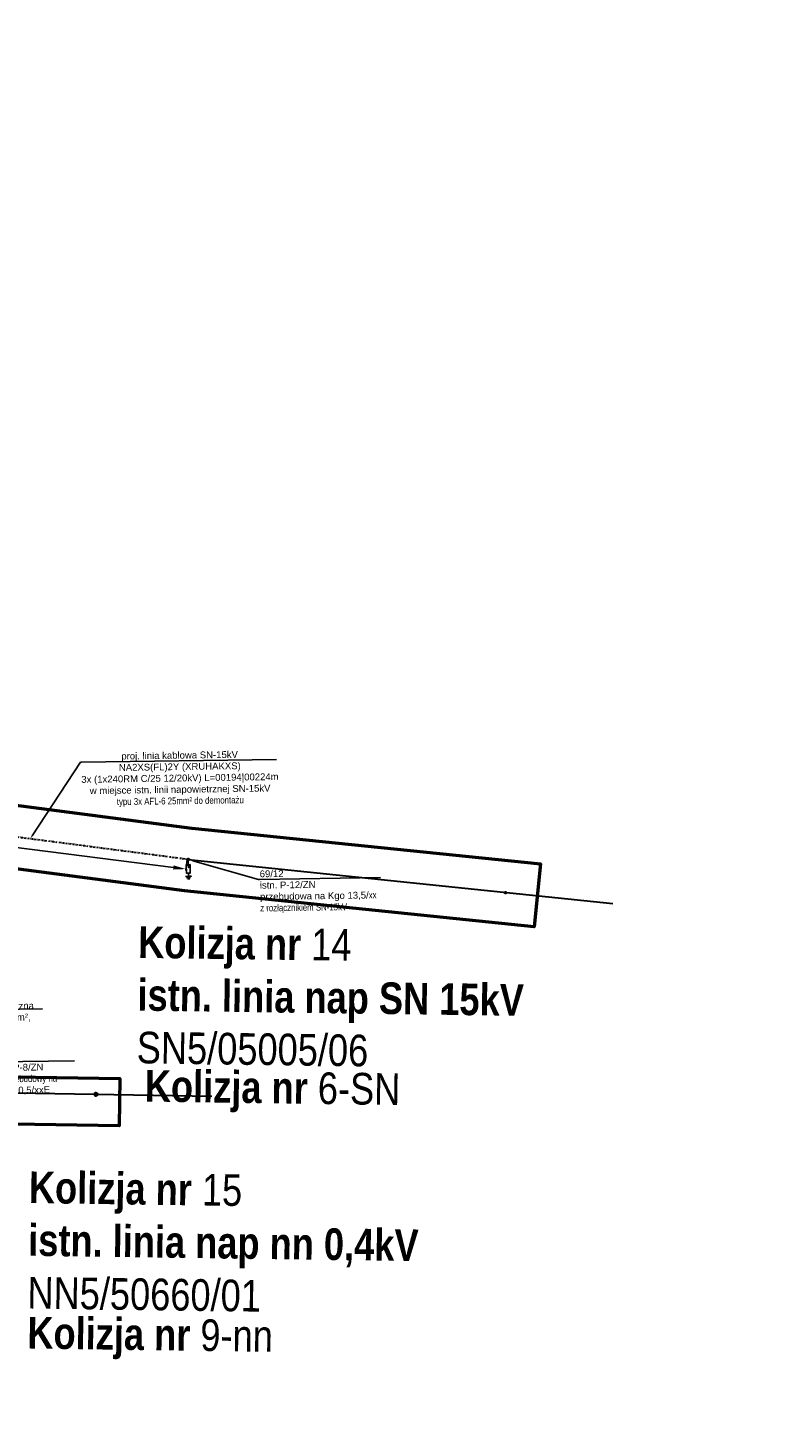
# Model space of a CAD drawing. Header units: millimetres. Extents: x 6504137 to 6515825, y 5737606 to 5784558.
# Tile 82 of 115: x 6512756 to 6512995, y 5765692 to 5766129. Entities that reach past the tile are written whole.
import ezdxf
from ezdxf import colors
from ezdxf.entities.mleader import LeaderData, LeaderLine
from ezdxf.math import Vec2, Vec3

# ---------------------------------------------------------------- set-up
doc = ezdxf.new("R2010")
doc.units = ezdxf.units.MM
doc.linetypes.add('KRESKAKROPKA', pattern=[1, 0.5, -0.25, 0, -0.25])
for name, color, linetype in [('- kolizja linia SN', 1, 'Continuous'), ('_Kąt załomu', 7, 'Continuous'), ('_Opisy', 7, 'Continuous')]:
    doc.layers.add(name, color=color, linetype=linetype)
for name, color, linetype, lineweight in [('-Linia kablowa SN', 1, 'KRESKAKROPKA', 30), ('_trasa_slupy', 1, 'Continuous', 20), ('_Zakres mapy projektowej', 4, 'Continuous', 50), ('SUSM_T_3', 7, 'Continuous', 18)]:
    doc.layers.add(name, color=color, linetype=linetype, lineweight=lineweight)
doc.layers.add('-wymiary', color=7, linetype='Continuous', lineweight=35, true_color=0x000000)
doc.layers.add('istn. linia nap.', color=7, linetype='Continuous', lineweight=0, true_color=0x000000)
doc.styles.add('Arial_Narr', font='ARIALN.TTF')
doc.styles.add('GEO-INFO', font='arial.ttf')
doc.styles.get("Standard").update_dxf_attribs({"font": 'ARIALN.TTF'})
doc.dimstyles.new('Kat załomu', dxfattribs={"dimtxt": 2.2, "dimasz": 5, "dimexe": 0.18, "dimexo": 0.0625, "dimtad": 0, "dimtih": 1, "dimtoh": 1, "dimdec": 4, "dimzin": 0, "dimdsep": 46, "dimtxsty": 'Standard', "dimcen": 0.9, "dimse1": 1, "dimse2": 1, "dimadec": 0, "dimazin": 0, "dimtfac": 1, "dimtdec": 4, "dimtofl": 0, "dimtmove": 0, "dimatfit": 3, "dimfxl": 1, "dimtolj": 1, "dimtzin": 0, "dimarcsym": 0})
doc.dimstyles.new('McRobic', dxfattribs={"dimtxt": 3, "dimasz": 4, "dimexe": 0.5, "dimexo": 0.04, "dimgap": 0.4, "dimtad": 0, "dimtih": 1, "dimtoh": 1, "dimdec": 1, "dimrnd": 0.01, "dimzin": 0, "dimdsep": 46, "dimtxsty": 'Standard', "dimcen": 0.09, "dimadec": 0, "dimazin": 0, "dimtfac": 1, "dimtdec": 1, "dimtofl": 0, "dimtmove": 0, "dimatfit": 3, "dimfxl": 1, "dimtolj": 1, "dimtzin": 0, "dimlwd": 25, "dimlwe": 25, "dimarcsym": 0})

# ---------------------------------------------------------------- blocks, each defined once
blk = doc.blocks.new('*D34')
at = {"layer": '_Kąt załomu', "color": 0, "lineweight": -2, "transparency": 16777216}
for start, end in [(13.6882, 94.9795), (275.9609, 357.262)]:
    blk.add_arc((6512971.28, 5768158.26), 22.43, start, end, dxfattribs=at)
at = {"layer": '_Kąt załomu', "color": 0, "transparency": 16777216}
for points in [[(6512969.5, 5768179.79), (6512969.17, 5768181.43), (6512964.43, 5768179.62)], [(6512973.61, 5768135.11), (6512973.62, 5768136.78), (6512968.61, 5768135.98)]]:
    blk.add_solid(points, dxfattribs=at)
at = {"layer": 'Defpoints', "color": 0, "transparency": 16777216}
for p in [(6512024.98, 5771109.87), (6512971.28, 5768158.26), (6512990.97, 5768147.51), (6512523.51, 5764422.88)]:
    blk.add_point(p, dxfattribs=at)
at = {"layer": '_Kąt załomu', "color": 0, "transparency": 16777216, "insert": (6512993.61, 5768160.4), "char_height": 2.2, "attachment_point": 5, "rotation": 275}
blk.add_mtext('\\A1;205°', dxfattribs=at)
blk = doc.blocks.new('*D35')
at = {"layer": '_Kąt załomu', "color": 0, "lineweight": -2, "transparency": 16777216}
for start, end in [(5.0741, 70.3808), (283.8704, 349.1795)]:
    blk.add_arc((6512523.51, 5764422.88), 22.46, start, end, dxfattribs=at)
at = {"layer": '_Kąt załomu', "color": 0, "transparency": 16777216}
for points in [[(6512530.86, 5764443.23), (6512531.24, 5764444.85), (6512526.18, 5764445.18)], [(6512529, 5764400.26), (6512528.78, 5764401.91), (6512523.94, 5764400.43)]]:
    blk.add_solid(points, dxfattribs=at)
at = {"layer": 'Defpoints', "color": 0, "transparency": 16777216}
for p in [(6512971.28, 5768158.26), (6512523.51, 5764422.88), (6512542.65, 5764411.13), (6512550.21, 5763015.53)]:
    blk.add_point(p, dxfattribs=at)
at = {"layer": '_Kąt załomu', "color": 0, "transparency": 16777216, "insert": (6512545.94, 5764421.76), "char_height": 2.2, "attachment_point": 5, "rotation": 267}
blk.add_mtext('\\A1;172°', dxfattribs=at)
blk = doc.blocks.new('4_SUSM04_01')
at = {"linetype": 'Continuous'}
blk.add_circle((0, 0), 0.35, dxfattribs=at)
blk = doc.blocks.new('OKRAG_PELNY')
at = {"color": 0}
blk.add_lwpolyline([(0.5, 0), (0.482963, -0.12941), (0.433013, -0.25), (0.353553, -0.353553), (0.25, -0.433013), (0.12941, -0.482963), (0, -0.5), (-0.12941, -0.482963), (-0.25, -0.433013), (-0.353553, -0.353553), (-0.433013, -0.25), (-0.482963, -0.12941), (-0.5, 0), (-0.482963, 0.12941), (-0.433013, 0.25), (-0.353553, 0.353553), (-0.25, 0.433013), (-0.12941, 0.482963), (0, 0.5), (0.12941, 0.482963), (0.25, 0.433013), (0.353553, 0.353553), (0.433013, 0.25), (0.482963, 0.12941)], close=True, dxfattribs=at)
blk = doc.blocks.new('*D120')
at = {"layer": '-wymiary', "color": 0, "linetype": 'Continuous', "lineweight": 25, "transparency": 16777216}
for p, q in [((6512702.52, 5765878.71), (6512702.07, 5765875.19)), ((6512806.66, 5765865.44), (6512806.21, 5765861.92))]:
    blk.add_line(p, q, dxfattribs=at)
at = {"layer": '-wymiary', "color": 0, "lineweight": 25, "transparency": 16777216}
for p, q in [((6512706.1, 5765875.18), (6512736.95, 5765871.25)), ((6512802.31, 5765862.92), (6512751, 5765869.46))]:
    blk.add_line(p, q, dxfattribs=at)
at = {"layer": '-wymiary', "color": 0, "transparency": 16777216}
for points in [[(6512706.19, 5765875.84), (6512706.02, 5765874.52), (6512702.13, 5765875.69)], [(6512802.22, 5765862.26), (6512802.39, 5765863.58), (6512806.28, 5765862.41)]]:
    blk.add_solid(points, dxfattribs=at)
at = {"layer": 'Defpoints', "color": 0, "transparency": 16777216}
for p in [(6512702.13, 5765875.69), (6512702.53, 5765878.75), (6512806.67, 5765865.48)]:
    blk.add_point(p, dxfattribs=at)
at = {"layer": '-wymiary', "color": 0, "transparency": 16777216, "insert": (6512743.98, 5765870.35), "char_height": 3, "attachment_point": 5, "rotation": 0.0213, "style": 'GEO-INFO'}
blk.add_mtext('\\A1;105.0m', dxfattribs=at)

msp = doc.modelspace()

# ---------------------------------------------------------------- linework, layer by layer
at = {"layer": '- kolizja linia SN', "linetype": 'ByBlock'}
msp.add_lwpolyline([(6512807.63119, 5765863.80643), (6512807.66662, 5765861.13648), (6512806.4296, 5765861.12006), (6512806.39417, 5765863.79002)], close=True, dxfattribs=at)
for points in [[(6512807.04013, 5765863.79859), (6512807.05311, 5765862.82036), (6512807.01385, 5765865.43395)], [(6512807.07555, 5765861.12864), (6512807.08904, 5765860.11232), (6512807.97713, 5765860.12411), (6512806.16057, 5765860.1)], [(6512806.46496, 5765859.67436), (6512806.46496, 5765859.67436), (6512807.75044, 5765859.69142)], [(6512807.50775, 5765859.28165), (6512807.50775, 5765859.28165), (6512806.78608, 5765859.27207)]]:
    msp.add_lwpolyline(points, dxfattribs=at)
at = {"layer": '-Linia kablowa SN', "elevation": 100}
msp.add_lwpolyline([(6512807.01385, 5765865.43395), (6512807.01385, 5765865.43395), (6512807.01385, 5765865.43395), (6512807.01385, 5765865.43395), (6512807.01385, 5765865.43395), (6512807.01385, 5765865.43395), (6512807.01385, 5765865.43395), (6512807.01385, 5765865.43395), (6512807.01385, 5765865.43395), (6512807.01385, 5765865.43395), (6512807.01385, 5765865.43395), (6512807.01385, 5765865.43395), (6512807.01385, 5765865.43395), (6512807.01385, 5765865.43395), (6512807.01385, 5765865.43395), (6512807.01385, 5765865.43395), (6512807.01385, 5765865.43395), (6512807.01385, 5765865.43395), (6512807.01385, 5765865.43395), (6512807.01385, 5765865.43395), (6512807.01385, 5765865.43395), (6512807.01385, 5765865.43395), (6512807.01385, 5765865.43395), (6512807.01385, 5765865.43395), (6512807.01385, 5765865.43395), (6512807.01385, 5765865.43395), (6512807.01385, 5765865.43395), (6512807.01385, 5765865.43395), (6512807.01385, 5765865.43395), (6512807.01385, 5765865.43395), (6512807.01385, 5765865.43395), (6512807.01385, 5765865.43395), (6512807.01385, 5765865.43395), (6512807.01385, 5765865.43395), (6512614.85497, 5765890.50289)], dxfattribs=at)
at = {"layer": '_Zakres mapy projektowej'}
for points in [[(6512523.4403, 5765912.60155), (6512670.20283, 5765893.41706), (6512808.19882, 5765875.3587), (6512918.51408, 5765864.05813), (6512916.47597, 5765844.16225), (6512805.88176, 5765855.49139), (6512667.60912, 5765873.58596), (6512520.848, 5765892.77027)], [(6512687.71087, 5765779.80236), (6512656.41396, 5765770.95315), (6512595.13085, 5765763.91352), (6512592.02877, 5765782.33207), (6512652.50329, 5765791.74592), (6512693.41014, 5765798.22093), (6512731.95373, 5765797.00216), (6512785.38965, 5765796.17428), (6512785.15728, 5765781.17608), (6512731.60049, 5765782.00583), (6512708.15703, 5765780.98453), (6512708.7998, 5765766.91496), (6512688.5391, 5765765.8605)]]:
    msp.add_lwpolyline(points, close=True, dxfattribs=at)
at = {"layer": 'istn. linia nap.', "color": 18, "linetype": 'Continuous', "lineweight": 30, "true_color": 0x000000}
for p, q in [((6512807.01385, 5765865.43395), (6512941.33204, 5765851.45861)), ((6512731.75624, 5765791.99855), (6512814.44637, 5765790.57986))]:
    msp.add_line(p, q, dxfattribs=at)
msp.add_circle((6512777.8227, 5765791.13251), 0.57268, dxfattribs=at)

# ---------------------------------------------------------------- block references
at = {"layer": '-Linia kablowa SN', "color": 1, "lineweight": 18, "xscale": 0.7, "yscale": 0.7, "rotation": 178.1076604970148}
msp.add_blockref('OKRAG_PELNY', (6512807.01385, 5765865.43395), dxfattribs=at)
at = {"layer": 'istn. linia nap.', "color": 18, "linetype": 'Continuous', "lineweight": 30, "true_color": 0x000000, "xscale": 0.7, "yscale": 0.7, "rotation": 178.1076604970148}
msp.add_blockref('OKRAG_PELNY', (6512907.38496, 5765854.92839), dxfattribs=at)
at = {"layer": 'SUSM_T_3'}
for p in [(6512807.01385, 5765865.43395), (6512907.38496, 5765854.92839)]:
    msp.add_blockref('4_SUSM04_01', p, dxfattribs=at)

# ---------------------------------------------------------------- texts
at = {"layer": '_trasa_slupy', "char_height": 10, "width": 348.1955042, "attachment_point": 1, "rotation": 359.205026, "style": 'Arial_Narr'}
for s, insert in [('{\\fArial Narrow|b1|i0|c238|p34;Kolizja nr }14\\P{\\fArial Narrow|b1|i0|c238|p34;istn. linia nap SN 15kV\\P}SN5/05005/06', (6512791.27069, 5765844.32062)), ('{\\fArial Narrow|b1|i0|c238|p34;Kolizja nr }15\\P{\\fArial Narrow|b1|i0|c238|p34;istn. linia nap nn 0,4kV\\P}NN5/50660/01', (6512756.6886, 5765766.75778))]:
    msp.add_mtext(s, dxfattribs=dict(at, insert=insert))
at = {"layer": '_trasa_slupy', "color": 5, "char_height": 10, "width": 348.1955042, "attachment_point": 1, "rotation": 359.205026, "style": 'Arial_Narr'}
for s, insert in [('{\\fArial Narrow|b1|i0|c238|p34;Kolizja nr }6-SN', (6512793.36126, 5765798.86957)), ('{\\fArial Narrow|b1|i0|c238|p34;Kolizja nr }9-nn', (6512756.20389, 5765720.76201))]:
    msp.add_mtext(s, dxfattribs=dict(at, insert=insert))

# ---------------------------------------------------------------- dimensions: what is measured, and where the dimension line sits
at = {"layer": '-wymiary', "color": 7, "linetype": 'Continuous'}
dim = msp.add_linear_dim(base=(6512702.13494, 5765875.68512), p1=(6512806.66666, 5765865.47819), p2=(6512702.52564, 5765878.75067), angle=172.7369717, dimstyle='McRobic', override={"dimpost": 'm', "dimtxsty": 'GEO-INFO'}, dxfattribs=at)
dim.commit()
dim.dimension.update_dxf_attribs({"geometry": '*D120', "text_midpoint": (6512743.97571, 5765870.35263), "dimtype": 161, "text_rotation": 210})
at = {"layer": '_Kąt załomu'}
for base, center, p1, p2, picture, middle, turn in [((6512990.97356, 5768147.50921), (6512971.283, 5768158.259), (6512024.983, 5771109.871), (6512523.51, 5764422.884), '*D34', (6512993.61465, 5768160.39758), 275), ((6512542.6462, 5764411.13249), (6512523.51, 5764422.884), (6512971.283, 5768158.259), (6512550.208, 5763015.528), '*D35', (6512545.93819, 5764421.75787), 267)]:
    dim = msp.add_angular_dim_3p(base=base, center=center, p1=p1, p2=p2, dimstyle='Kat załomu', dxfattribs=at)
    dim.commit()
    dim.dimension.update_dxf_attribs({"geometry": picture, "text_midpoint": middle, "text_rotation": turn})

# ---------------------------------------------------------------- leaders
at = {"layer": '_Opisy', "linetype": 'Continuous'}
ml = msp.add_multileader_mtext('Standard', dxfattribs=at)
ml.set_content('\\pxqc;{\\fArial|b0|i0|c238|p34;proj. linia kablowa SN-15kV \\PNA2XS(FL)2Y (XRUHAKXS)\\P\\C256;3x (1x240RM C/25 12/20kV) L=00194|00224m \\P\\pq*;\\C0;w miejsce istn. linii napowietrznej SN-15kV \\P\\pqc;}typu 3x AFL-6 25mm² do demontażu', color=256)
ml.set_leader_properties()
ml.build(insert=Vec2(0, 0))
ml.multileader.update_dxf_attribs({"text_left_attachment_type": 6, "text_right_attachment_type": 6, "dogleg_length": 0.36, "arrow_head_size": 1.2, "scale": 0.8})
ctx = ml.context
ctx.base_point, ctx.scale, ctx.char_height, ctx.arrow_head_size, ctx.landing_gap_size, ctx.plane_origin, ctx.plane_x_axis, ctx.plane_y_axis = Vec3(6512773.19133, 5765896.20061, 10.3), 0.8, 2.16, 1.2, 0.072, Vec3(6512788.56039, 5766006.06364, 10.3), Vec3(0.999892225, 0.014681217), Vec3(-0.014681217, 0.999892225)
ctx.left_attachment, ctx.right_attachment = 6, 6
notes = []
notes.append((ctx, [(1, (1, 1, 0), (6512772.90337, 5765896.19638, 10.3), (0.999892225, 0.014681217), 0.288, [(1, [(6512757.01918, 5765871.95622, 10.3)], 0, [])])]))
ctx.mtext.insert, ctx.mtext.text_direction, ctx.mtext.rotation, ctx.mtext.alignment, ctx.mtext.flow_direction = Vec3(6512804.27319, 5765899.48915, 10.3), Vec3(0.999892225, 0.014681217), 0.014681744, 2, 5
ml = msp.add_multileader_mtext('Standard', dxfattribs=at)
ml.set_content('{\\fArial|b0|i0|c238|p34;69/12   \\P\\C256;istn. P-12/ZN\\Pprzebudowa na Kgo 13,5/}xx\\Pz rozłącznikiem SN-15kV', color=256)
ml.set_leader_properties()
ml.build(insert=Vec2(0, 0))
ml.multileader.update_dxf_attribs({"text_left_attachment_type": 6, "text_right_attachment_type": 6, "dogleg_length": 0.36, "arrow_head_size": 1.2, "scale": 0.8})
ctx = ml.context
ctx.base_point, ctx.scale, ctx.char_height, ctx.arrow_head_size, ctx.landing_gap_size, ctx.plane_origin, ctx.plane_x_axis, ctx.plane_y_axis = Vec3(6512829.57437, 5765859.13379), 0.8, 2.16, 1.2, 0.072, Vec3(6512726.79389, 5765987.59071), Vec3(0.999892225, 0.014681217), Vec3(-0.014681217, 0.999892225)
ctx.left_attachment, ctx.right_attachment = 6, 6
notes.append((ctx, [(0, (1, 1, 0), (6512829.2864, 5765859.12956), (0.999892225, 0.014681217), 0.288, [(0, [(6512807.34875, 5765865.33224)], 0, [])])]))
ctx.mtext.insert, ctx.mtext.text_direction, ctx.mtext.rotation, ctx.mtext.flow_direction = Vec3(6512829.60492, 5765861.95757), Vec3(0.999892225, 0.014681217), 0.014681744, 5
ml = msp.add_multileader_mtext('Standard', dxfattribs=at)
ml.set_content('\\pxqc;{\\fArial|b0|i0|c238|p34;Istn. linia napowietrzna \\Ptypu 3x AL 1x50mm², \\PAL 1x25mm²\\P\\pq*;do demontażu}', color=256)
ml.set_leader_properties()
ml.build(insert=Vec2(0, 0))
ml.multileader.update_dxf_attribs({"text_left_attachment_type": 6, "text_right_attachment_type": 6, "dogleg_length": 0.45, "arrow_head_size": 1.2, "scale": 0.8})
ctx = ml.context
ctx.base_point, ctx.scale, ctx.char_height, ctx.arrow_head_size, ctx.landing_gap_size, ctx.plane_origin, ctx.plane_x_axis, ctx.plane_y_axis = Vec3(6512727.63803, 5765817.65872), 0.8, 2.16, 1.2, 0.072, Vec3(6512805.7048, 5765851.01972), Vec3(0.999892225, 0.014681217), Vec3(-0.014681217, 0.999892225)
ctx.left_attachment, ctx.right_attachment = 6, 6
notes.append((ctx, [(0, (1, 1, 0), (6512727.27807, 5765817.65343), (0.999892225, 0.014681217), 0.36, [(0, [(6512718.762, 5765792.35821)], 0, [])])]))
ctx.mtext.insert, ctx.mtext.text_direction, ctx.mtext.rotation, ctx.mtext.alignment, ctx.mtext.flow_direction = Vec3(6512742.819, 5765820.07722), Vec3(0.999892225, 0.014681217), 0.014681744, 2, 5
ml = msp.add_multileader_mtext('Standard', dxfattribs=at)
ml.set_content('{\\fArial|b0|i0|c238|p34;I/5     \\P\\C256;istn. P-8/ZN\\P}do przebudowy na\\P{\\fArial|b0|i0|c238|p34;\\C256;Kgo 10,5/xxE}', color=256)
ml.set_leader_properties()
ml.build(insert=Vec2(0, 0))
ml.multileader.update_dxf_attribs({"text_left_attachment_type": 6, "text_right_attachment_type": 6, "dogleg_length": 0.45, "arrow_head_size": 1.2, "scale": 0.8})
ctx = ml.context
ctx.base_point, ctx.scale, ctx.char_height, ctx.arrow_head_size, ctx.landing_gap_size, ctx.plane_origin, ctx.plane_x_axis, ctx.plane_y_axis = Vec3(6512745.15197, 5765801.40477), 0.8, 2.16, 1.2, 0.072, Vec3(6512826.93899, 5765795.15283), Vec3(0.999892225, 0.014681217), Vec3(-0.014681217, 0.999892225)
ctx.left_attachment, ctx.right_attachment = 6, 6
notes.append((ctx, [(0, (1, 1, 0), (6512744.79201, 5765801.39949), (0.999892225, 0.014681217), 0.36, [(0, [(6512732.00503, 5765792.24473)], 0, [])])]))
ctx.mtext.insert, ctx.mtext.text_direction, ctx.mtext.rotation, ctx.mtext.flow_direction = Vec3(6512745.18239, 5765804.2374), Vec3(0.999892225, 0.014681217), 0.014681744, 5
for ctx, leaders in notes:
    for number, flags, end, landing, length, lines in leaders:
        leader = LeaderData()
        leader.index, (leader.has_last_leader_line, leader.has_dogleg_vector, leader.attachment_direction) = number, flags
        leader.last_leader_point, leader.dogleg_vector, leader.dogleg_length = Vec3(end), Vec3(landing), length
        for number, points, colour, breaks in lines:
            line = LeaderLine()
            line.index, line.vertices, line.color, line.breaks = number, Vec3.list(points), colors.encode_raw_color(colour), breaks
            leader.lines.append(line)
        ctx.leaders.append(leader)

doc.saveas('drawing.dxf')
